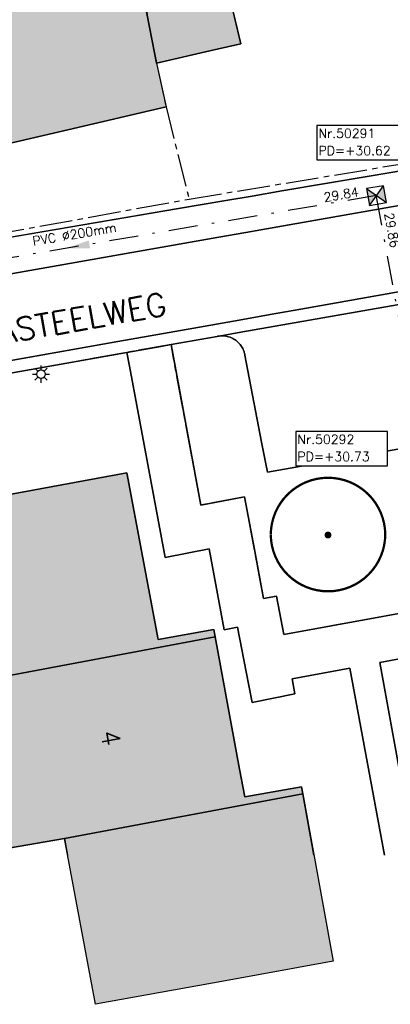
# Model space of a CAD drawing. Header units: metres. Extents: x 202952 to 203755, y 349031 to 349702.
# Tile 28 of 84: x 203242 to 203258, y 349273 to 349316. Entities that reach past the tile are written whole.
import ezdxf
from ezdxf.enums import TextEntityAlignment as Align

# ---------------------------------------------------------------- set-up
doc = ezdxf.new("R2010")
doc.units = ezdxf.units.M
doc.linetypes.add('1-200 CENTER', pattern=[4.28625, 2.8575, -0.47625, 0.47625, -0.47625])
doc.linetypes.add('1-200 DASHDOT', pattern=[2.54, 1.27, -0.635, 0, -0.635])
for name, color, linetype in [('bgt.onbegroeidterreindeel', 252, 'Continuous'), ('PH-BEST-BEBOUWING', 1, 'Continuous'), ('PH-BEST-BEBOUWING-ARCERING', 254, 'Continuous'), ('PH-BEST-BEGROEIIING', 252, 'Continuous'), ('PH-BEST-HUISNUMMER', 7, 'Continuous'), ('PH-BEST-KADASTRALE-GRENS', 240, '1-200 CENTER'), ('PH-BEST-LICHTMAST-HANDHAVENB', 6, 'Continuous'), ('PH-BEST-PUT-HANDHAVEN', 44, 'Continuous'), ('PH-BEST-RIO-HANDHAVEN-GEMENGD', 44, '1-200 DASHDOT'), ('PH-BEST-RIO-TEKST', 8, 'Continuous'), ('PH-BEST-RIO-TEKST-PUTTENSTAAT', 8, 'Continuous'), ('PH-BEST-RIO-TEKST-VLOEIVLAK', 8, 'Continuous'), ('PH-BEST-STRAATNAAM-RIOLERING', 7, 'Continuous'), ('PH-BEST-WEGDEEL', 254, 'Continuous'), ('PH-INM-BOOM-HANDHAVEN', 96, 'Continuous')]:
    doc.layers.add(name, color=color, linetype=linetype)
doc.styles.add('ROMANS', font='romans.shx')

# ---------------------------------------------------------------- blocks, each defined once
blk = doc.blocks.new('*U26')
h = blk.add_hatch(color=256)
h.paths.add_polyline_path([(0, 0), (-0.375, 0.375), (-0.375, -0.375)])
h.paths.add_polyline_path([(0.375, 0.375), (0, 0), (0.375, -0.375)])
for p, q in [((-0.375, -0.375), (0.375, 0.375)), ((-0.375, 0.375), (0.375, -0.375))]:
    blk.add_line(p, q)
blk.add_lwpolyline([(-0.375, -0.375), (0.375, -0.375), (0.375, 0.375), (-0.375, 0.375)], close=True)
blk = doc.blocks.new('Materialisatie')
blk.add_solid([(-1.04, 0.173), (-1.04, -0.173), (0, 0)])
at = {"style": 'ROMANS'}
blk.add_attdef('MATERIALISATIE', (-2.631, 0.657), '', height=0.4, dxfattribs=at)
blk = doc.blocks.new('Puttenstaat bestaand')
blk.add_wipeout([(0, 0), (4, 0), (4, 1.5), (0, 1.5)])
blk.add_lwpolyline([(0, 0), (4, 0), (4, 1.5), (0, 1.5)], close=True)
at = {"style": 'ROMANS'}
for tag, p in [('NR', (0.066, 0.955)), ('PD', (0.066, 0.203))]:
    blk.add_attdef(tag, p, '', height=0.4, dxfattribs=at)
blk = doc.blocks.new('Lichtmast 2')
at = {"flags": 128}
for points in [[(-0.5, 0), (-0.25, 0)], [(-0.354, 0.354), (-0.177, 0.177)], [(0, 0.25), (0, 0.5)], [(0.177, 0.177), (0.354, 0.354)], [(0.25, 0), (0.5, 0)], [(-0.354, -0.354), (-0.177, -0.177)], [(0, -0.5), (0, -0.25)], [(0.177, -0.177), (0.354, -0.354)]]:
    blk.add_lwpolyline(points, dxfattribs=at)
blk.add_circle((0, 0), 0.25)
blk = doc.blocks.new('*U43')
at = {"const_width": 0.1}
blk.add_lwpolyline([(-2.5, 0.004, 0.990403), (2.5, 0.03, 0.990403), (-2.5, 0.018)], format="xyb", dxfattribs=at)
at = {"linetype": 'Continuous', "const_width": 0.15}
blk.add_lwpolyline([(-0.075, 0, 1), (0.075, 0, 1)], format="xyb", close=True, dxfattribs=at)

msp = doc.modelspace()

# ---------------------------------------------------------------- hatches: boundary and pattern name
at = {"layer": 'PH-BEST-BEBOUWING-ARCERING'}
for points in [[(203253.413, 349341.026), (203244.245, 349339.103), (203242.42, 349338.72), (203242.353, 349338.705), (203244.478, 349329.188), (203245.983, 349322.216), (203246.435, 349322.313), (203247.931, 349314.588), (203250.454, 349315.16), (203251.613, 349315.423), (203250.302, 349320.92), (203253.964, 349321.664), (203254.6, 349318.272), (203258.057, 349318.988), (203257.336, 349322.349)], [(203246.435, 349322.313), (203245.983, 349322.216), (203244.478, 349329.188), (203240.417, 349328.193), (203239.692, 349330.963), (203236.278, 349330.12), (203234.943, 349336.988), (203234.09, 349336.79), (203234.39, 349335.5), (203225.7, 349333.49), (203224.8, 349332.11), (203223.93, 349331.84), (203225.42, 349325.29), (203225.068, 349325.206), (203223.978, 349324.944), (203226.058, 349315.706), (203227.312, 349315.988), (203228.772, 349309.495), (203237.619, 349311.549), (203237.917, 349310.242), (203244.062, 349311.678), (203248.347, 349312.68), (203248.318, 349312.812), (203247.931, 349314.588)], [(203254.315, 349282.669), (203243.916, 349280.721), (203245.268, 349273.479), (203250.942, 349274.506), (203255.64, 349275.357)]]:
    msp.add_hatch(color=256, dxfattribs=at).paths.add_polyline_path(points)
for points in [[(203237.651, 349287.151), (203234.856, 349286.633), (203233.516, 349293.86), (203230.624, 349295.271), (203232.234, 349298.94), (203236.024, 349297.37), (203234.45, 349294.082), (203236.286, 349294.422), (203236.234, 349294.701), (203236.222, 349294.764), (203236.381, 349294.793), (203246.643, 349296.694), (203248.005, 349289.407), (203250.434, 349289.851), (203250.493, 349289.53), (203240.102, 349287.584)], [(203243.916, 349280.721), (203241.467, 349280.298), (203240.102, 349287.584), (203250.493, 349289.53), (203251.562, 349283.753), (203251.787, 349282.54), (203254.26, 349282.975), (203254.315, 349282.669)]]:
    msp.add_hatch(color=256, dxfattribs=at).paths.add_polyline_path(points, flags=17)

# ---------------------------------------------------------------- linework, layer by layer
at = {"layer": 'bgt.onbegroeidterreindeel'}
for p, q in [((203251.613, 349315.423), (203250.302, 349320.92)), ((203250.454, 349315.16), (203251.613, 349315.423)), ((203247.931, 349314.588), (203250.454, 349315.16)), ((203244.062, 349311.678), (203248.347, 349312.68)), ((203237.917, 349310.242), (203244.062, 349311.678)), ((203260.067, 349310.136), (203253.404, 349309.003)), ((203253.404, 349309.003), (203252.108, 349308.782)), ((203250.959, 349308.587), (203248.895, 349308.236)), ((203252.108, 349308.782), (203250.959, 349308.587)), ((203248.895, 349308.236), (203232.262, 349305.403))]:
    msp.add_line(p, q, dxfattribs=at)
for points in [[(203259.219, 349280), (203257.687, 349288.411), (203264.514, 349289.696), (203264.267, 349291.153), (203264.721, 349291.239), (203270.897, 349292.408), (203270.492, 349294.452), (203274.188, 349295.115), (203275.672, 349295.381), (203277.911, 349295.782), (203277.461, 349298.144), (203281.874, 349298.983), (203285.565, 349299.685), (203285.735, 349299.717), (203285.636, 349300.232), (203285.226, 349302.369), (203285.93, 349302.49), (203289.769, 349303.153), (203295.712, 349304.178), (203298.91, 349304.389), (203298.997, 349302.548), (203298.602, 349302.485), (203300.364, 349291.349), (203302.846, 349280)], [(203231.866, 349299.322), (203244.017, 349301.483), (203246.64, 349301.95), (203246.752, 349301.35), (203248.315, 349292.992), (203250.225, 349293.37), (203250.893, 349289.829), (203251.464, 349289.957), (203251.847, 349287.999), (203252.109, 349286.662), (203253.978, 349287.041), (203253.858, 349287.696), (203256.375, 349288.155), (203257.888, 349280)], [(203254.799, 349280), (203254.315, 349282.669), (203254.26, 349282.975), (203251.787, 349282.54), (203251.562, 349283.753), (203250.493, 349289.53), (203250.434, 349289.851), (203248.005, 349289.407), (203246.643, 349296.694), (203236.381, 349294.793), (203236.222, 349294.764), (203236.234, 349294.701), (203236.286, 349294.422), (203234.45, 349294.082), (203236.024, 349297.37), (203232.234, 349298.94), (203230.624, 349295.271), (203233.516, 349293.86), (203234.856, 349286.633), (203237.651, 349287.151), (203240.102, 349287.584), (203241.467, 349280.298), (203243.916, 349280.721), (203244.051, 349280)]]:
    msp.add_lwpolyline(points, dxfattribs=at)
at = {"layer": 'PH-BEST-BEBOUWING'}
for points in [[(203242.353, 349338.705), (203242.42, 349338.72), (203244.245, 349339.103), (203253.413, 349341.026), (203257.336, 349322.349), (203258.057, 349318.988), (203254.6, 349318.272), (203253.964, 349321.664), (203250.302, 349320.92), (203251.613, 349315.423), (203250.454, 349315.16), (203247.931, 349314.588), (203246.435, 349322.313), (203245.983, 349322.216), (203244.478, 349329.188), (203242.353, 349338.705)], [(203237.651, 349287.151), (203234.856, 349286.633), (203233.516, 349293.86), (203230.624, 349295.271), (203232.234, 349298.94), (203236.024, 349297.37), (203234.45, 349294.082), (203236.286, 349294.422), (203236.234, 349294.701), (203236.222, 349294.764), (203236.381, 349294.793), (203246.643, 349296.694), (203248.005, 349289.407), (203250.434, 349289.851), (203250.493, 349289.53), (203240.102, 349287.584), (203237.651, 349287.151)], [(203243.916, 349280.721), (203241.467, 349280.298), (203240.102, 349287.584), (203250.493, 349289.53), (203251.562, 349283.753), (203251.787, 349282.54), (203254.26, 349282.975), (203254.315, 349282.669), (203243.916, 349280.721)], [(203254.315, 349282.669), (203255.64, 349275.357), (203250.942, 349274.506), (203245.268, 349273.479), (203243.916, 349280.721), (203254.315, 349282.669)]]:
    msp.add_lwpolyline(points, close=True, dxfattribs=at)
msp.add_lwpolyline([(203246.435, 349322.313), (203247.931, 349314.588), (203248.318, 349312.812), (203248.347, 349312.68), (203244.062, 349311.678), (203237.917, 349310.242), (203237.619, 349311.549), (203228.772, 349309.495), (203227.312, 349315.988), (203226.058, 349315.706), (203223.978, 349324.944)], dxfattribs=at)
at = {"layer": 'PH-BEST-BEGROEIIING'}
msp.add_lwpolyline([(203262.269, 349291.233), (203253.487, 349289.625), (203253.17, 349291.311), (203252.604, 349291.208), (203252.206, 349293.342), (203251.777, 349295.643), (203249.863, 349295.284), (203248.567, 349302.292), (203248.567, 349302.292), (203250.588, 349302.652), (203250.602, 349302.655), (203250.615, 349302.658), (203250.629, 349302.66), (203250.643, 349302.662), (203250.656, 349302.664), (203250.67, 349302.666), (203250.728, 349302.672), (203250.787, 349302.675), (203250.845, 349302.674), (203250.903, 349302.67), (203250.961, 349302.662), (203251.019, 349302.651), (203251.081, 349302.635), (203251.142, 349302.616), (203251.201, 349302.592), (203251.259, 349302.565), (203251.314, 349302.534), (203251.368, 349302.5), (203251.416, 349302.465), (203251.461, 349302.428), (203251.504, 349302.388), (203251.545, 349302.346), (203251.583, 349302.301), (203251.618, 349302.254), (203251.647, 349302.21), (203251.674, 349302.165), (203251.699, 349302.119), (203251.721, 349302.071), (203251.74, 349302.023), (203251.757, 349301.973), (203251.764, 349301.949), (203251.771, 349301.925), (203251.777, 349301.901), (203251.782, 349301.877), (203251.787, 349301.852), (203251.791, 349301.828), (203252.521, 349298.028), (203252.772, 349296.718), (203259.212, 349297.855)], dxfattribs=at)
at = {"layer": 'PH-BEST-KADASTRALE-GRENS', "ltscale": 0.5}
for p, q in [((203249.36, 349308.647), (203259.795, 349310.377)), ((203248.567, 349302.293), (203231.866, 349299.322))]:
    msp.add_line(p, q, dxfattribs=at)
for points in [[(203244.478, 349329.188), (203245.983, 349322.216), (203246.435, 349322.313), (203247.931, 349314.588), (203248.347, 349312.68), (203249.36, 349308.647)], [(203227.556, 349304.7), (203238.626, 349306.697), (203249.36, 349308.647)], [(203267.304, 349295.85), (203267.719, 349293.788), (203262.017, 349292.73), (203262.269, 349291.233), (203253.487, 349289.625), (203253.17, 349291.311), (203252.604, 349291.208), (203251.777, 349295.643), (203249.863, 349295.284), (203248.567, 349302.293)]]:
    msp.add_lwpolyline(points, dxfattribs=at)
at = {"layer": 'PH-BEST-RIO-HANDHAVEN-GEMENGD'}
for p, q in [((203257.536, 349308.8), (203230.416, 349304.192)), ((203259.696, 349297.12), (203257.536, 349308.8))]:
    msp.add_line(p, q, dxfattribs=at)
at = {"layer": 'PH-BEST-WEGDEEL'}
msp.add_lwpolyline([(203232.03, 349305.363), (203232.262, 349305.403), (203248.895, 349308.236), (203250.959, 349308.587), (203252.108, 349308.782), (203253.404, 349309.003), (203260.067, 349310.136), (203260.349, 349308.686), (203253.237, 349307.434), (203252.491, 349307.303), (203251.833, 349307.187), (203250.658, 349306.98), (203232.308, 349303.75), (203232.03, 349305.363)], close=True, dxfattribs=at)
for points in [[(203232.308, 349303.75), (203250.658, 349306.98), (203251.833, 349307.187), (203252.491, 349307.303), (203253.237, 349307.434), (203260.349, 349308.686)], [(203270.537, 349306.733), (203254.228, 349303.842), (203252.895, 349303.606), (203251.535, 349303.365), (203249.318, 349302.973), (203246.236, 349302.427), (203231.814, 349299.872)], [(203231.814, 349299.872), (203246.236, 349302.427), (203249.318, 349302.973), (203251.535, 349303.365), (203252.895, 349303.606), (203254.228, 349303.842), (203270.537, 349306.733)], [(203271.6, 349306.334), (203251.62, 349302.833), (203250.67, 349302.666), (203250.656, 349302.664), (203250.643, 349302.662), (203250.629, 349302.66), (203250.615, 349302.658), (203250.602, 349302.655), (203250.588, 349302.652), (203248.567, 349302.292), (203248.116, 349302.212), (203246.64, 349301.95), (203244.017, 349301.483), (203231.866, 349299.322)], [(203259.212, 349297.855), (203252.772, 349296.718), (203252.521, 349298.028), (203251.791, 349301.828), (203251.787, 349301.852), (203251.782, 349301.877), (203251.777, 349301.901), (203251.771, 349301.925), (203251.764, 349301.949), (203251.757, 349301.973), (203251.74, 349302.023), (203251.721, 349302.071), (203251.699, 349302.119), (203251.674, 349302.165), (203251.647, 349302.21), (203251.618, 349302.254), (203251.583, 349302.301), (203251.545, 349302.346), (203251.504, 349302.388), (203251.461, 349302.428), (203251.416, 349302.465), (203251.368, 349302.5), (203251.314, 349302.534), (203251.259, 349302.565), (203251.201, 349302.592), (203251.142, 349302.616), (203251.081, 349302.635), (203251.019, 349302.651), (203250.961, 349302.662), (203250.903, 349302.67), (203250.845, 349302.674), (203250.787, 349302.675), (203250.728, 349302.672), (203250.67, 349302.666), (203251.62, 349302.833), (203271.6, 349306.334)], [(203257.888, 349280), (203256.375, 349288.155), (203253.858, 349287.696), (203253.978, 349287.041), (203252.109, 349286.662), (203251.847, 349287.999), (203251.464, 349289.957), (203250.893, 349289.829), (203250.225, 349293.37), (203248.315, 349292.992), (203246.752, 349301.35), (203246.64, 349301.95), (203248.116, 349302.212), (203248.567, 349302.292), (203249.863, 349295.284), (203251.777, 349295.643), (203252.206, 349293.342), (203252.604, 349291.208), (203253.17, 349291.311), (203253.487, 349289.625), (203262.269, 349291.233)], [(203264.514, 349289.696), (203257.687, 349288.411), (203259.219, 349280)]]:
    msp.add_lwpolyline(points, dxfattribs=at)

# ---------------------------------------------------------------- block references
at = {"layer": 'PH-BEST-LICHTMAST-HANDHAVENB', "color": 9, "xscale": 0.75, "yscale": 0.75, "zscale": 0.75}
msp.add_blockref('Lichtmast 2', (203242.889, 349300.999), dxfattribs=at)
at = {"layer": 'PH-BEST-LICHTMAST-HANDHAVENB', "xscale": 0.75, "yscale": 0.75, "zscale": 0.75}
msp.add_blockref('Lichtmast 2', (203242.889, 349300.999), dxfattribs=at)
at = {"layer": 'PH-BEST-PUT-HANDHAVEN', "rotation": 9.64311723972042}
msp.add_blockref('*U26', (203257.536, 349308.8), dxfattribs=at)
at = {"layer": 'PH-BEST-RIO-TEKST'}
ref = msp.add_blockref('Materialisatie', (203243.976, 349306.496), dxfattribs=dict(at, rotation=189.6431172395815))
ref.add_attrib('MATERIALISATIE', 'PVC %%c200mm ', (203242.558, 349306.606), dxfattribs={"layer": '0', "height": 0.4, "rotation": 9.6431, "style": 'ROMANS'})
at = {"layer": 'PH-INM-BOOM-HANDHAVEN'}
msp.add_blockref('*U43', (203255.421, 349293.976), dxfattribs=at)

# ---------------------------------------------------------------- texts
at = {"layer": 'PH-BEST-HUISNUMMER', "style": 'ROMANS'}
msp.add_text('4', height=0.8, rotation=280.5, dxfattribs=at).set_placement((203245.938, 349285.116), align=Align.MIDDLE_CENTER)
at = {"layer": 'PH-BEST-RIO-TEKST-VLOEIVLAK', "style": 'ROMANS'}
msp.add_text('29.84', height=0.4, rotation=9.6431, dxfattribs=at).set_placement((203255.267, 349308.519))
msp.add_text('29.86', height=0.4, rotation=280.4774, dxfattribs=at).set_placement((203258.211, 349307.289), align=Align.MIDDLE_CENTER)
at = {"layer": 'PH-BEST-STRAATNAAM-RIOLERING', "style": 'ROMANS'}
msp.add_text('KASTEELWEG', height=1, rotation=10, dxfattribs=at).set_placement((203244.247, 349303.362), align=Align.MIDDLE_CENTER)

# ---------------------------------------------------------------- next in the draw order: block references
at = {"layer": 'PH-BEST-RIO-TEKST-PUTTENSTAAT'}
for p, values in [((203254.937, 349310.362), {'PD': 'PD=+30.62', 'NR': 'Nr.50291'}), ((203254.019, 349296.999), {'PD': 'PD=+30.73', 'NR': 'Nr.50292'})]:
    msp.add_blockref('Puttenstaat bestaand', p, dxfattribs=at).add_auto_attribs(values)

doc.saveas('drawing.dxf')
